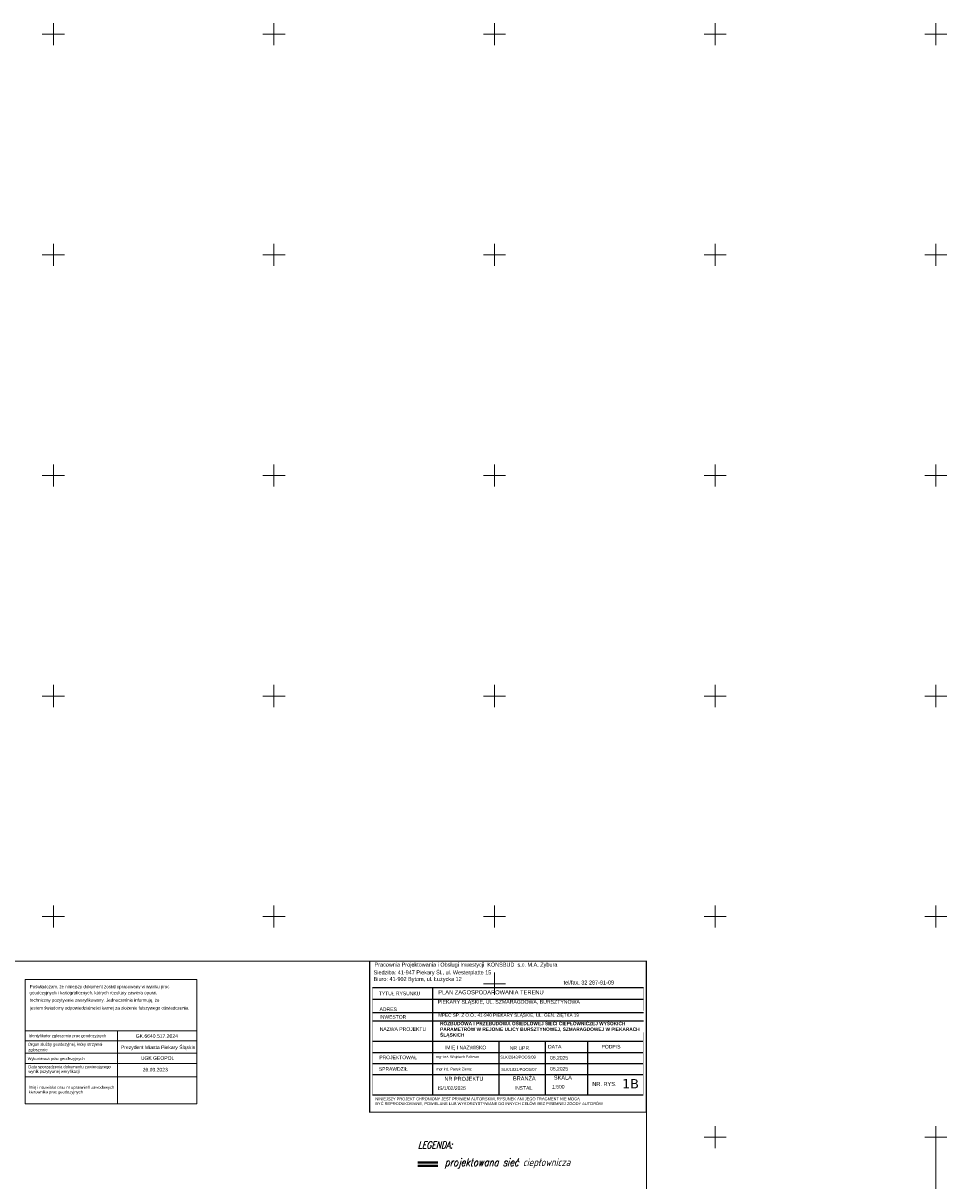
# Model space of a CAD drawing. Extents: x 0 to 6569664, y 0 to 5584502.
# Tile 63 of 64: x 6568593 to 6568802, y 5584240 to 5584502. Entities that reach past the tile are written whole.
import ezdxf

# ---------------------------------------------------------------- set-up
doc = ezdxf.new("R2010")
doc.units = 0
doc.linetypes.add('GAK', pattern=[3.5, 2, -0.7, 0.1, -0.7])
doc.layers.add('_D.OBRZEŻE', color=43, linetype='CONTINUOUS')
for name, color, linetype, lineweight in [('alarm', 51, 'CONTINUOUS', 50), ('klauzula', 7, 'CONTINUOUS', 18), ('ramka sekcji', 7, 'CONTINUOUS', 18), ('siec', 7, 'GAK', 70), ('TABELKA', 7, 'CONTINUOUS', 15)]:
    doc.layers.add(name, color=color, linetype=linetype, lineweight=lineweight)
doc.styles.add('GEO-INFO', font='arial.ttf')
doc.styles.add('Opisy018', font='verdana.ttf', dxfattribs={"height": 20})
doc.styles.add('UZBROJENIE', font='SIMPLEX.shx', dxfattribs={"width": 0.8, "oblique": 15.00003, "height": 0.9})

msp = doc.modelspace()

# ---------------------------------------------------------------- linework, layer by layer
at = {"layer": '_D.OBRZEŻE', "color": 0}
for p, q in [((6568672.32747, 5584283.91756), (6568733.71427, 5584283.91756)), ((6568686.04129, 5584259.60689), (6568686.04129, 5584283.91756)), ((6568672.34568, 5584281.31832), (6568733.71338, 5584281.31832)), ((6568672.35552, 5584278.2502), (6568733.71233, 5584278.2502)), ((6568672.35552, 5584276.36105), (6568733.71168, 5584276.36105)), ((6568672.35552, 5584271.73337), (6568733.7101, 5584271.73337)), ((6568701.04085, 5584259.60689), (6568701.04085, 5584271.73337)), ((6568711.54761, 5584259.60689), (6568711.54761, 5584271.73337)), ((6568721.1419, 5584259.60689), (6568721.1419, 5584271.73337)), ((6568672.35552, 5584269.23337), (6568733.70925, 5584269.23337)), ((6568672.35552, 5584266.73337), (6568733.70839, 5584266.73337)), ((6568672.35552, 5584264.23337), (6568733.70753, 5584264.23337)), ((6568672.35552, 5584259.60689), (6568733.70595, 5584259.60689))]:
    msp.add_line(p, q, dxfattribs=at)
for points, const_width in [([(6568671.69713, 5584289.91756), (6568734.39713, 5584289.91756), (6568734.39713, 5584255.68086), (6568671.69713, 5584255.68086)], 0.2592), ([(6568733.71427, 5584283.93063), (6568672.35552, 5584283.93063), (6568672.35552, 5584259.53185), (6568733.70594, 5584259.57063)], 0.07387)]:
    msp.add_lwpolyline(points, close=True, dxfattribs=dict(at, const_width=const_width))
at = {"layer": 'klauzula', "color": 1}
for points in [[(6568593.62029, 5584257.5616), (6568593.62029, 5584285.7813)], [(6568593.62029, 5584257.5616), (6568632.49643, 5584257.5616)]]:
    msp.add_lwpolyline(points, dxfattribs=at)
for points in [[(6568593.62029, 5584285.7813), (6568632.49643, 5584285.7813), (6568632.49643, 5584257.5616), (6568593.62029, 5584257.5616)], [(6568593.62029, 5584285.7813), (6568632.49643, 5584285.7813), (6568632.49643, 5584274.11748), (6568593.62029, 5584274.11748)], [(6568593.62029, 5584274.11748), (6568614.5658, 5584274.11748), (6568614.5658, 5584257.5616), (6568593.62029, 5584257.5616)], [(6568593.62029, 5584274.11748), (6568632.49643, 5584274.11748), (6568632.49643, 5584271.83249), (6568593.62029, 5584271.83249)], [(6568593.62029, 5584271.83249), (6568632.49643, 5584271.83249), (6568632.49643, 5584269.02218), (6568593.62029, 5584269.02218)], [(6568593.62029, 5584269.02218), (6568632.49643, 5584269.02218), (6568632.49643, 5584266.68016), (6568593.62029, 5584266.68016)], [(6568593.62029, 5584266.68016), (6568632.49643, 5584266.68016), (6568632.49643, 5584263.70631), (6568593.62029, 5584263.70631)]]:
    msp.add_lwpolyline(points, close=True, dxfattribs=at)
at = {"layer": 'ramka sekcji'}
for p, q in [((6568600, 5584500), (6568600, 5584502.5)), ((6568650, 5584500), (6568650, 5584502.5)), ((6568700, 5584500), (6568700, 5584502.5)), ((6568750, 5584500), (6568750, 5584502.5)), ((6568800, 5584500), (6568800, 5584502.5)), ((6568600, 5584500), (6568597.5, 5584500)), ((6568600, 5584500), (6568600, 5584497.5)), ((6568600, 5584500), (6568602.5, 5584500)), ((6568650, 5584500), (6568647.5, 5584500)), ((6568650, 5584500), (6568650, 5584497.5)), ((6568650, 5584500), (6568652.5, 5584500)), ((6568700, 5584500), (6568697.5, 5584500)), ((6568700, 5584500), (6568700, 5584497.5)), ((6568700, 5584500), (6568702.5, 5584500)), ((6568750, 5584500), (6568747.5, 5584500)), ((6568750, 5584500), (6568750, 5584497.5)), ((6568750, 5584500), (6568752.5, 5584500)), ((6568800, 5584500), (6568797.5, 5584500)), ((6568800, 5584500), (6568800, 5584497.5)), ((6568800, 5584500), (6568802.5, 5584500)), ((6568600, 5584450), (6568600, 5584452.5)), ((6568650, 5584450), (6568650, 5584452.5)), ((6568700, 5584450), (6568700, 5584452.5)), ((6568750, 5584450), (6568750, 5584452.5)), ((6568800, 5584450), (6568800, 5584452.5)), ((6568600, 5584450), (6568597.5, 5584450)), ((6568600, 5584450), (6568600, 5584447.5)), ((6568600, 5584450), (6568602.5, 5584450)), ((6568650, 5584450), (6568647.5, 5584450)), ((6568650, 5584450), (6568650, 5584447.5)), ((6568650, 5584450), (6568652.5, 5584450)), ((6568700, 5584450), (6568697.5, 5584450)), ((6568700, 5584450), (6568700, 5584447.5)), ((6568700, 5584450), (6568702.5, 5584450)), ((6568750, 5584450), (6568747.5, 5584450)), ((6568750, 5584450), (6568750, 5584447.5)), ((6568750, 5584450), (6568752.5, 5584450)), ((6568800, 5584450), (6568797.5, 5584450)), ((6568800, 5584450), (6568800, 5584447.5)), ((6568800, 5584450), (6568802.5, 5584450)), ((6568600, 5584400), (6568600, 5584402.5)), ((6568650, 5584400), (6568650, 5584402.5)), ((6568700, 5584400), (6568700, 5584402.5)), ((6568750, 5584400), (6568750, 5584402.5)), ((6568800, 5584400), (6568800, 5584402.5)), ((6568600, 5584400), (6568597.5, 5584400)), ((6568600, 5584400), (6568600, 5584397.5)), ((6568600, 5584400), (6568602.5, 5584400)), ((6568650, 5584400), (6568647.5, 5584400)), ((6568650, 5584400), (6568650, 5584397.5)), ((6568650, 5584400), (6568652.5, 5584400)), ((6568700, 5584400), (6568697.5, 5584400)), ((6568700, 5584400), (6568700, 5584397.5)), ((6568700, 5584400), (6568702.5, 5584400)), ((6568750, 5584400), (6568747.5, 5584400)), ((6568750, 5584400), (6568750, 5584397.5)), ((6568750, 5584400), (6568752.5, 5584400)), ((6568800, 5584400), (6568797.5, 5584400)), ((6568800, 5584400), (6568800, 5584397.5)), ((6568800, 5584400), (6568802.5, 5584400)), ((6568600, 5584350), (6568597.5, 5584350)), ((6568600, 5584350), (6568600, 5584352.5)), ((6568600, 5584350), (6568600, 5584347.5)), ((6568600, 5584350), (6568602.5, 5584350)), ((6568650, 5584350), (6568647.5, 5584350)), ((6568650, 5584350), (6568650, 5584352.5)), ((6568650, 5584350), (6568650, 5584347.5)), ((6568650, 5584350), (6568652.5, 5584350)), ((6568700, 5584350), (6568697.5, 5584350)), ((6568700, 5584350), (6568700, 5584352.5)), ((6568700, 5584350), (6568700, 5584347.5)), ((6568700, 5584350), (6568702.5, 5584350)), ((6568750, 5584350), (6568747.5, 5584350)), ((6568750, 5584350), (6568750, 5584352.5)), ((6568750, 5584350), (6568750, 5584347.5)), ((6568750, 5584350), (6568752.5, 5584350)), ((6568800, 5584350), (6568797.5, 5584350)), ((6568800, 5584350), (6568800, 5584352.5)), ((6568800, 5584350), (6568800, 5584347.5)), ((6568800, 5584350), (6568802.5, 5584350)), ((6568600, 5584300), (6568600, 5584302.5)), ((6568650, 5584300), (6568650, 5584302.5)), ((6568700, 5584300), (6568700, 5584302.5)), ((6568750, 5584300), (6568750, 5584302.5)), ((6568800, 5584300), (6568800, 5584302.5)), ((6568600, 5584300), (6568597.5, 5584300)), ((6568600, 5584300), (6568600, 5584297.5)), ((6568600, 5584300), (6568602.5, 5584300)), ((6568650, 5584300), (6568647.5, 5584300)), ((6568650, 5584300), (6568650, 5584297.5)), ((6568650, 5584300), (6568652.5, 5584300)), ((6568700, 5584300), (6568697.5, 5584300)), ((6568700, 5584300), (6568700, 5584297.5)), ((6568700, 5584300), (6568702.5, 5584300)), ((6568750, 5584300), (6568747.5, 5584300)), ((6568750, 5584300), (6568750, 5584297.5)), ((6568750, 5584300), (6568752.5, 5584300)), ((6568800, 5584300), (6568797.5, 5584300)), ((6568800, 5584300), (6568800, 5584297.5)), ((6568800, 5584300), (6568802.5, 5584300)), ((6568700, 5584284.80184), (6568700, 5584287.30184)), ((6568700, 5584284.80184), (6568697.5, 5584284.80184)), ((6568700, 5584284.80184), (6568700, 5584282.30184)), ((6568700, 5584284.80184), (6568702.5, 5584284.80184)), ((6568750, 5584250), (6568750, 5584252.5)), ((6568800, 5584250), (6568800, 5584252.5)), ((6568750, 5584250), (6568747.5, 5584250)), ((6568750, 5584250), (6568750, 5584247.5)), ((6568750, 5584250), (6568752.5, 5584250)), ((6568800, 5584250), (6568797.5, 5584250)), ((6568800, 5584250), (6568800, 5584247.5)), ((6568800, 5584250), (6568802.5, 5584250)), ((6568800, 5584250), (6568800, 5584000))]:
    msp.add_line(p, q, dxfattribs=at)
at = {"layer": 'siec', "linetype": 'Continuous', "lineweight": 40}
for p, q in [((6568687.15659, 5584244.23496), (6568682.60709, 5584244.23496)), ((6568687.15659, 5584243.51735), (6568682.60709, 5584243.51735))]:
    msp.add_line(p, q, dxfattribs=at)
at = {"layer": 'siec', "linetype": 'ByBlock', "lineweight": 20}
msp.add_lwpolyline([(6568734.39713, 5584289.91756), (6568240.9245, 5584289.91756), (6568240.9245, 5583920.87902), (6568734.39713, 5583920.87902)], close=True, dxfattribs=at)

# ---------------------------------------------------------------- texts
at = {"layer": '_D.OBRZEŻE', "color": 0, "attachment_point": 1}
for s, insert, char_height, width in [('Pracownia Projektowania i Obsługi Inwestycji  KONSBUD  s.c. M.A. Zybura{\\Q15;              }', (6568672.78287, 5584289.56646), 0.9, 281.0887795), ('Siedziba: 41-947 Piekary Śl., ul. Westerplatte 15\\PBiuro: 41-902 Bytom, ul. Łużycka 12', (6568672.5863, 5584287.80359), 0.9, 48.0726947), ('{\\H0.8612x; tel/fax. 32 287-91-09}\\P ', (6568715.30852, 5584285.51346), 1.045, 31.985031), ('TYTUŁ RYSUNKU', (6568673.76428, 5584282.99266), 0.8162487, 23.6926156), ('PLAN ZAGOSPODAROWANIA TERENU', (6568687.22925, 5584283.32743), 0.9405, 47.7426776), ('{\\fArial|b0|i0|c238|p34;ADRES }', (6568673.92703, 5584279.41677), 0.8162487, 23.6926156), ('PIEKARY ŚLĄSKIE, UL. SZMARAGDOWA, BURSZTYNOWA', (6568687.11045, 5584281.11459), 0.84645, 45.9463652), ('INWESTOR', (6568673.9047, 5584277.67159), 0.816249, 23.6926156), ('MPEC SP. Z O.O., 41-940 PIEKARY ŚLĄSKIE, UL. GEN. ZIĘTKA 19', (6568687.22671, 5584278.05241), 0.75, 51.5964638), ('{\\fArial|b0|i0|c238|p34;NAZWA PROJEKTU}', (6568673.96304, 5584274.92053), 0.8162487, 23.6926156), ('{\\fArial|b1|i0|c238|p34;\\H0.819x;ROZBUDOWA I PRZEBUDOWA OSIEDLOWEJ SIECI CIEPŁOWNICZEJ WYSOKICH PARAMETRÓW W REJONIE ULICY BURSZTYNOWEJ, SZMARAGDOWEJ W PIEKARACH ŚLĄSKICH\\fArial|b0|i0|c238|p34;\\H1.221x;  }', (6568687.65527, 5584276.15115), 0.94215502, 47.5860782), ('PROJEKTOWAŁ', (6568673.8713, 5584268.50245), 0.8162487, 23.6926156), ('{\\fArial|b0|i0|c238|p34;\\Q0;IMIĘ I NAZWISKO}', (6568688.73816, 5584270.74199), 0.8162487, 23.6926156), ('{\\fArial|b0|i0|c238|p34;NR UPR.}', (6568703.44365, 5584270.63479), 0.8162487, 23.6926156), ('{\\fArial|b0|i0|c238|p34;\\Q0;DATA}', (6568712.11325, 5584270.92955), 0.8162487, 23.6926156), ('{\\fArial|b0|i0|c238|p34;\\Q0;PODPIS}', (6568724.22517, 5584270.92955), 0.8162487, 23.6926156), ('SPRAWDZIŁ', (6568673.76709, 5584265.88442), 0.816249, 23.6926156), ('mgr inż. Wojciech Foltman', (6568686.76217, 5584268.52692), 0.6, 23.6926156), ('SLK/2043/POOS/08', (6568701.28838, 5584268.47674), 0.65, 22.5079848), ('05.2025', (6568712.57767, 5584268.41605), 0.816249, 23.6926151), ('mgr inż. Patryk Zientz', (6568686.80571, 5584265.75531), 0.6, 23.6926156), ('NR PROJEKTU', (6568688.63544, 5584263.69084), 0.906943, 23.6926156), ('SLK/1821/POOS/07', (6568701.50255, 5584265.66164), 0.65, 22.5079848), ('{\\fArial|b0|i0|c238|p34;\\Q0;BRANŻA}', (6568704.16579, 5584263.77861), 0.906943, 23.6926156), ('05.2025', (6568712.57767, 5584265.91605), 0.816249, 23.6926151), ('{\\fArial|b0|i0|c238|p34;\\Q0;SKALA}', (6568713.43563, 5584263.96633), 0.906943, 23.6926156), ('\\A1;    IS/1/02/2025', (6568685.8557, 5584261.52889), 0.8162487, 23.6926156), ('^IINSTAL.', (6568701.3044, 5584261.57238), 0.816249, 23.6926156), ('^I  1:500', (6568709.13859, 5584261.84789), 0.816249, 23.6926156), ('{\\fArial|b0|i0|c238|p34;\\Q0;NR. RYS.}', (6568722.1494, 5584262.52972), 0.906943, 23.6926156), (' NINIEJSZY PROJEKT CHRONIONY JEST PRAWEM AUTORSKIM, RYSUNEK ANI JEGO FRAGMENT NIE MOGĄ\\P BYĆ REPRODUKOWANE, POWIELANE LUB WYKORZYSTYWANE DO INNYCH CELÓW BEZ PISEMNEJ ZGODY AUTORÓW', (6568672.72409, 5584259.01221), 0.65, 72.4896532)]:
    msp.add_mtext(s, dxfattribs=dict(at, insert=insert, char_height=char_height, width=width))
at = {"layer": '_D.OBRZEŻE', "color": 0, "insert": (6568728.91234, 5584263.17115), "char_height": 2.09, "width": 3.4200485, "attachment_point": 1, "style": 'Opisy018'}
msp.add_mtext('1B', dxfattribs=at)
at = {"layer": 'alarm', "color": 7, "lineweight": 20, "style": 'UZBROJENIE', "oblique": 15.00003, "width": 0.8}
for s, height, p in [('LEGENDA:', 1.5552, (6568682.64366, 5584247.46691)), ('projektowana sieć ciepłownicza', 1.728, (6568688.70976, 5584243.4637))]:
    msp.add_text(s, height=height, dxfattribs=at).set_placement(p)
at = {"layer": 'klauzula', "color": 1, "style": 'GEO-INFO'}
for s, height, p in [('Poświadczam, że niniejszy dokument został opracowany w wyniku prac', 0.715, (6568594.64994, 5584283.77067)), ('geodezyjnych i kartograficznych, których rezultaty zawiera operat', 0.715, (6568594.60079, 5584282.39672)), ('jestem świadomy odpowiedzialności karnej za złożenie fałszywego oświadczenia.', 0.715, (6568594.69669, 5584278.93991)), ('techniczny pozytywnie zweryfikowany. Jednocześnie informuję, że', 0.715, (6568594.67452, 5584280.70375)), ('Organ służby geodezyjnej, który otrzymał', 0.66, (6568594.26332, 5584270.73935)), ('Identyfikator zgłoszenia prac geodezyjnych', 0.66, (6568594.38874, 5584272.67467)), ('zgłoszenie', 0.66, (6568594.32386, 5584269.50177)), ('Wykonawca prac geodezyjnych', 0.66, (6568594.17101, 5584267.4793)), ('Data sporządzenia dokumentu zawierającego', 0.66, (6568594.34604, 5584265.64109)), ('wynik pozytywnej weryfikacji', 0.66, (6568594.34604, 5584264.58086)), ('Imię i nazwisko oraz nr uprawnień zawodowych', 0.66, (6568594.3935, 5584260.98706)), ('kierownika prac geodezyjnych', 0.66, (6568594.3935, 5584259.92683))]:
    msp.add_text(s, height=height, dxfattribs=at).set_placement(p)
at = {"layer": 'TABELKA', "style": 'GEO-INFO'}
for s, height, p in [('GK.6640.517.2024', 0.8150547, (6568618.66727, 5584272.53078)), ('Prezydent Miasta Piekary Śląskie', 0.8150547, (6568615.30312, 5584269.9708)), ('UGK GEOPOL', 0.815055, (6568619.8202, 5584267.52129)), ('26.03.2023', 0.815055, (6568620.23979, 5584264.90705))]:
    msp.add_text(s, height=height, dxfattribs=at).set_placement(p)

doc.saveas('drawing.dxf')
